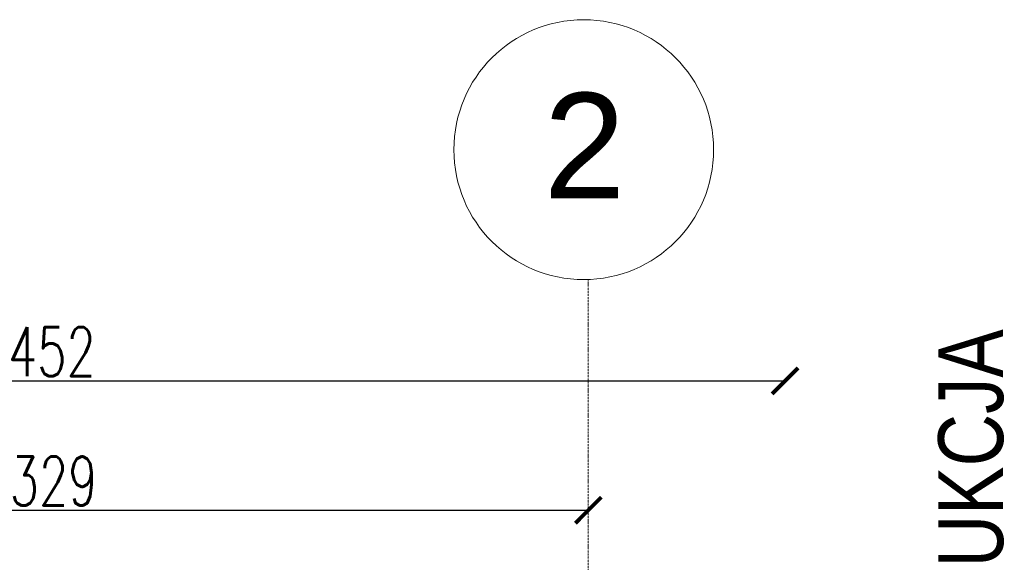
# Model space of a CAD drawing. Header units: millimetres. Extents: x -37887 to 94344, y -69777 to 116976.
# Tile 79 of 205: x 44691 to 47724, y -6953 to -5283. Entities that reach past the tile are written whole.
import ezdxf
from ezdxf.enums import TextEntityAlignment as Align

# ---------------------------------------------------------------- set-up
doc = ezdxf.new("R2010")
doc.units = ezdxf.units.MM
doc.linetypes.add('Linia siatki', pattern=[19.05, 12.7, -3.175, 0, -3.175])
for name, color, linetype, lineweight in [('0_WYMIAROWANIE', 6, 'Continuous', 9), ('AR_Wymiary zewnętrzne', 6, 'Continuous', 15), ('S-GRID', 1, 'Continuous', 9), ('S-GRID-IDEN', 1, 'Continuous', 9)]:
    doc.layers.add(name, color=color, linetype=linetype, lineweight=lineweight)
doc.styles.add('Arial', font='arial.ttf', dxfattribs={"height": 324.565868})
doc.styles.add('Arial Condensed', font='arial.ttf', dxfattribs={"width": 0.8})
doc.styles.add('ROMANS', font='romans', dxfattribs={"width": 0.7})
doc.dimstyles.new('WYMIAROWANIE_PIOTR', dxfattribs={"dimtxt": 150, "dimasz": 80, "dimexe": 0.18, "dimexo": 0.0625, "dimgap": 15, "dimtad": 1, "dimtoh": 1, "dimdec": 0, "dimlfac": 0.1, "dimzin": 0, "dimdsep": 46, "dimtxsty": 'ROMANS', "dimblk": 'ARCHTICK', "dimcen": 0.09, "dimse1": 1, "dimse2": 1, "dimadec": 0, "dimazin": 0, "dimtfac": 1, "dimtdec": 0, "dimtix": 1, "dimtmove": 1, "dimatfit": 3, "dimldrblk": 'ARCHTICK', "dimfxl": 0, "dimtolj": 1, "dimtzin": 0, "dimarcsym": 0})

# ---------------------------------------------------------------- blocks, each defined once
blk = doc.blocks.new('_ARCHTICK')
at = {"color": 0, "linetype": 'ByBlock', "const_width": 0.15}
blk.add_lwpolyline([(-0.5, -0.5), (0.5, 0.5)], dxfattribs=at)
blk = doc.blocks.new('*D127')
at = {"layer": '0_WYMIAROWANIE', "color": 0, "lineweight": -2}
blk.add_line((43148.5, -6793.3), (46442.5, -6793.3), dxfattribs=at)
at = {"layer": 'Defpoints', "color": 0}
for p in [(43148.5, -5868.9), (46442.5, -6793.3), (46442.5, -9173)]:
    blk.add_point(p, dxfattribs=at)
at = {"layer": '0_WYMIAROWANIE', "color": 0, "lineweight": -2, "xscale": 80, "yscale": 80, "zscale": 80, "rotation": 180}
blk.add_blockref('_ARCHTICK', (43148.5, -6793.3), dxfattribs=at)
at = {"layer": '0_WYMIAROWANIE', "color": 0, "lineweight": -2, "xscale": 80, "yscale": 80, "zscale": 80}
blk.add_blockref('_ARCHTICK', (46442.5, -6793.3), dxfattribs=at)
at = {"layer": '0_WYMIAROWANIE', "color": 0, "insert": (44795.5, -6703.3), "char_height": 150, "attachment_point": 5, "style": 'ROMANS'}
blk.add_mtext('\\A1;329', dxfattribs=at)
blk = doc.blocks.new('*D128')
at = {"layer": '0_WYMIAROWANIE', "color": 0, "lineweight": -2}
blk.add_line((42531.6, -6395.2), (47048.6, -6395.2), dxfattribs=at)
at = {"layer": 'Defpoints', "color": 0}
for p in [(47048.6, -6395.2), (42531.6, -9426), (47048.6, -9426)]:
    blk.add_point(p, dxfattribs=at)
at = {"layer": '0_WYMIAROWANIE', "color": 0, "lineweight": -2, "xscale": 80, "yscale": 80, "zscale": 80, "rotation": 180}
blk.add_blockref('_ARCHTICK', (42531.6, -6395.2), dxfattribs=at)
at = {"layer": '0_WYMIAROWANIE', "color": 0, "lineweight": -2, "xscale": 80, "yscale": 80, "zscale": 80}
blk.add_blockref('_ARCHTICK', (47048.6, -6395.2), dxfattribs=at)
at = {"layer": '0_WYMIAROWANIE', "color": 0, "insert": (44790.1, -6305.2), "char_height": 150, "attachment_point": 5, "style": 'ROMANS'}
blk.add_mtext('\\A1;452', dxfattribs=at)
blk = doc.blocks.new('Siatka - 4 mm-108067-PARTER')
at = {"layer": 'S-GRID-IDEN'}
blk.add_circle((0, 0), 4, dxfattribs=at)

msp = doc.modelspace()

# ---------------------------------------------------------------- linework, layer by layer
at = {"layer": 'S-GRID', "linetype": 'Linia siatki', "ltscale": 0.5}
msp.add_line((46442.5, -13997.4), (46442.5, -6083.1), dxfattribs=at)

# ---------------------------------------------------------------- block references
at = {"layer": 'S-GRID-IDEN', "xscale": 99.99999999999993, "yscale": 99.99999999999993, "zscale": 99.99999999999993, "rotation": 89.99999999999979}
msp.add_blockref('Siatka - 4 mm-108067-PARTER', (46428.3, -5683.4), dxfattribs=at)

# ---------------------------------------------------------------- texts
at = {"layer": 'AR_Wymiary zewnętrzne', "style": 'Arial Condensed', "width": 0.8}
msp.add_text('KONSTRUKCJA', height=200, rotation=90, dxfattribs=at).set_placement((47720.3, -6236.1), align=Align.RIGHT)
at = {"layer": 'S-GRID-IDEN', "insert": (46430.9, -5508.7), "char_height": 324.6, "width": 360.335, "attachment_point": 2, "line_spacing_factor": 0.938532, "style": 'Arial'}
msp.add_mtext('2', dxfattribs=at)

# ---------------------------------------------------------------- dimensions: what is measured, and where the dimension line sits
at = {"layer": '0_WYMIAROWANIE'}
for base, p1, p2, picture, middle in [((46442.5, -6793.3), (43148.5, -5868.9), (46442.5, -9173), '*D127', (44795.5, -6703.3)), ((47048.6, -6395.2), (42531.6, -9426), (47048.6, -9426), '*D128', (44790.1, -6305.2))]:
    dim = msp.add_linear_dim(base=base, p1=p1, p2=p2, dimstyle='WYMIAROWANIE_PIOTR', dxfattribs=at)
    dim.commit()
    dim.dimension.update_dxf_attribs({"geometry": picture, "text_midpoint": middle})

doc.saveas('drawing.dxf')
